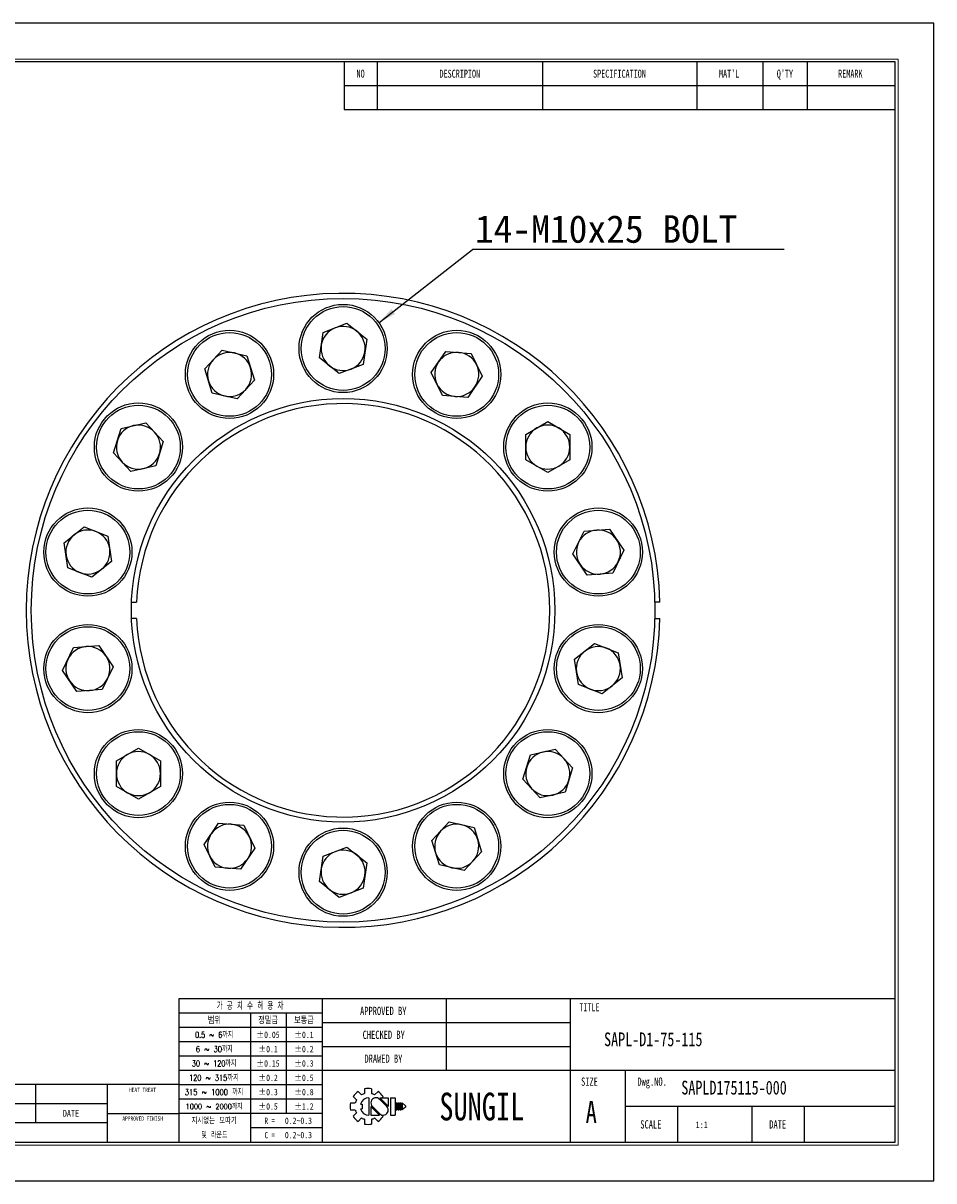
# Model space of a CAD drawing. Header units: millimetres. Extents: x 0 to 297, y 0 to 210.
# Tile 2 of 2: x 132 to 297, y 0 to 210. Entities that reach past the tile are written whole.
import ezdxf
from ezdxf.enums import TextEntityAlignment as Align

# ---------------------------------------------------------------- set-up
doc = ezdxf.new("R2010")
doc.units = ezdxf.units.MM
doc.header["$PDSIZE"] = -1
doc.layers.add('문자', color=7, linetype='Continuous')
doc.layers.add('치수선', color=5, linetype='Continuous', lineweight=15)
doc.styles.add('SLDTEXTSTYLE0', font='TXT', dxfattribs={"width": 0.75})
doc.styles.add('SLDTEXTSTYLE1', font='TXT', dxfattribs={"width": 0.634615, "bigfont": 'bigfont'})
doc.styles.add('SLDTEXTSTYLE2', font='TXT', dxfattribs={"width": 0.75, "bigfont": 'bigfont'})
doc.styles.add('SLDTEXTSTYLE3', font='TXT', dxfattribs={"width": 0.694444, "bigfont": 'bigfont'})
doc.styles.add('SLDTEXTSTYLE4', font='TXT', dxfattribs={"width": 0.6875, "bigfont": 'bigfont'})
doc.styles.add('SLDTEXTSTYLE5', font='TXT', dxfattribs={"width": 0.7, "bigfont": 'bigfont'})
doc.styles.add('SLDTEXTSTYLE6', font='TXT', dxfattribs={"width": 0.692308, "bigfont": 'bigfont'})
doc.styles.add('SLDTEXTSTYLE7', font='TXT', dxfattribs={"width": 0.666667})
doc.dimstyles.new('SLDDIMSTYLE1', dxfattribs={"dimtxt": 0.18, "dimasz": 3.302, "dimexe": 0, "dimexo": 0.0625, "dimgap": 0, "dimtad": 0, "dimtih": 1, "dimtoh": 1, "dimdec": 0, "dimrnd": 1e-09, "dimzin": 0, "dimdsep": 46, "dimtxsty": 'Standard', "dimsah": 1, "dimcen": 0.09, "dimadec": 0, "dimazin": 0, "dimtfac": 3.302, "dimtdec": 0, "dimtofl": 0, "dimtmove": 0, "dimatfit": 3, "dimfxl": 1, "dimfrac": 2, "dimtolj": 1, "dimtzin": 0, "dimarcsym": 0})

# ---------------------------------------------------------------- blocks, each defined once
blk = doc.blocks.new('AAAA')
at = {"color": 250, "true_color": 0x191924}
for p, q in [((-298.87, 124.28), (-595.87, 124.28)), ((-298.87, -85.72), (-298.87, 124.28)), ((-595.87, -85.72), (-298.87, -85.72))]:
    blk.add_line(p, q, dxfattribs=at)
at = {"lineweight": 0}
for p, q in [((-305.37, 117.78), (-585.87, 117.78)), ((-305.37, -79.22), (-305.37, 117.78)), ((-585.87, -79.22), (-305.37, -79.22))]:
    blk.add_line(p, q, dxfattribs=at)
for p, q in [((-305.87, 117.28), (-585.37, 117.28)), ((-405.87, 117.28), (-405.87, 108.62)), ((-399.87, 117.28), (-399.87, 108.62)), ((-369.87, 117.28), (-369.87, 108.62)), ((-341.87, 117.28), (-341.87, 108.62)), ((-329.87, 117.28), (-329.87, 108.62)), ((-321.87, 117.28), (-321.87, 108.62)), ((-305.87, -78.72), (-305.87, 117.28)), ((-405.87, 112.95), (-305.87, 112.95)), ((-405.87, 108.62), (-305.87, 108.62)), ((-305.87, -52.72), (-435.87, -52.72)), ((-435.87, -52.72), (-435.87, -78.72)), ((-409.87, -52.72), (-409.87, -78.72)), ((-387.37, -52.72), (-387.37, -65.72)), ((-364.87, -52.72), (-364.87, -78.72)), ((-409.87, -55.32), (-435.87, -55.32)), ((-422.87, -55.32), (-422.87, -78.72)), ((-416.37, -55.32), (-416.37, -73.52)), ((-409.87, -57.92), (-435.87, -57.92)), ((-364.87, -57.05), (-409.87, -57.05)), ((-409.87, -60.52), (-435.87, -60.52)), ((-364.87, -61.38), (-409.87, -61.38)), ((-409.87, -63.12), (-435.87, -63.12)), ((-409.87, -65.72), (-435.87, -65.72)), ((-305.87, -65.72), (-409.87, -65.72)), ((-354.87, -65.72), (-354.87, -78.72)), ((-435.87, -68.22), (-533.87, -68.22)), ((-461.87, -68.22), (-461.87, -75.22)), ((-448.87, -68.22), (-448.87, -78.72)), ((-409.87, -68.32), (-435.87, -68.32)), ((-402.17, -69.02), (-402.17, -69.9)), ((-400.87, -69.02), (-400.87, -69.9)), ((-409.87, -70.92), (-435.87, -70.92)), ((-404.24, -70.42), (-403.62, -71.04)), ((-403.32, -69.5), (-402.7, -70.12)), ((-401.37, -70.64), (-401.37, -73.79)), ((-400.35, -70.12), (-399.72, -69.5)), ((-398.13, -72.22), (-399.46, -70.88)), ((-397.85, -72.19), (-399.4, -70.64)), ((-399.4, -70.64), (-397.85, -70.64)), ((-399.03, -70.64), (-398.81, -70.42)), ((-397.85, -70.64), (-397.85, -72.22)), ((-397.48, -70.64), (-397.48, -73.79)), ((-397.48, -70.64), (-396.61, -70.64)), ((-396.61, -70.64), (-396.61, -73.79)), ((-448.87, -71.72), (-533.87, -71.72)), ((-404.71, -71.57), (-403.84, -71.57)), ((-404.71, -71.57), (-403.84, -71.57)), ((-404.71, -72.86), (-403.84, -72.86)), ((-404.24, -74.01), (-403.62, -73.39)), ((-402.89, -71.78), (-402.59, -71.78)), ((-402.89, -72.65), (-402.59, -72.65)), ((-402.59, -71.78), (-402.59, -72.65)), ((-401.01, -72.22), (-401.01, -73.79)), ((-401.01, -72.24), (-399.45, -73.79)), ((-400.73, -72.22), (-399.39, -73.55)), ((-396.46, -71.57), (-396.46, -72.86)), ((-396.46, -71.57), (-396.24, -71.57)), ((-396.46, -72.86), (-396.24, -72.86)), ((-396.24, -71.57), (-396.24, -72.86)), ((-396.09, -71.57), (-396.09, -72.86)), ((-396.09, -71.57), (-395.88, -71.57)), ((-396.09, -72.86), (-395.88, -72.86)), ((-395.88, -71.57), (-395.88, -72.86)), ((-395.72, -71.57), (-395.72, -72.86)), ((-395.72, -71.57), (-395.51, -71.57)), ((-395.72, -72.86), (-395.51, -72.86)), ((-395.51, -71.57), (-395.51, -72.86)), ((-395.36, -71.57), (-395.36, -72.86)), ((-395.36, -71.57), (-394.71, -72.11)), ((-394.71, -72.32), (-395.36, -72.86)), ((-394.71, -72.11), (-394.71, -72.22)), ((-394.71, -72.11), (-394.71, -72.32)), ((-394.71, -72.22), (-394.71, -72.32)), ((-305.87, -72.22), (-354.87, -72.22)), ((-345.37, -72.22), (-345.37, -78.72)), ((-331.87, -72.22), (-331.87, -78.72)), ((-322.37, -72.22), (-322.37, -78.72)), ((-448.87, -75.22), (-533.87, -75.22)), ((-448.87, -73.52), (-435.87, -73.52)), ((-409.87, -73.52), (-435.87, -73.52)), ((-403.32, -74.93), (-402.7, -74.31)), ((-402.17, -74.53), (-402.17, -75.41)), ((-401.01, -73.79), (-399.45, -73.79)), ((-400.87, -74.53), (-400.87, -75.41)), ((-400.35, -74.31), (-399.72, -74.93)), ((-399.08, -73.74), (-398.81, -74.01)), ((-397.48, -73.79), (-396.61, -73.79)), ((-409.87, -76.12), (-422.87, -76.12)), ((-585.37, -78.72), (-305.87, -78.72))]:
    blk.add_line(p, q)
for centre, radius, start, end in [((-401.52, -72.22), 3.26, 78.4943, 101.5057), ((-401.52, -72.22), 3.26, 123.4943, 146.5057), ((-401.52, -72.22), 2.4, 150.6872, 164.3128), ((-401.37, -72.22), 1.58, 90, 164.0671), ((-401.52, -72.22), 2.4, 105.6872, 119.3128), ((-400.09, -71.56), 0.919, 43.2202, 225.8282), ((-401.52, -72.22), 2.4, 60.6872, 74.3128), ((-401.52, -72.22), 3.26, 33.4943, 56.5057), ((-401.52, -72.22), 3.26, 168.4943, 191.5057), ((-401.52, -72.22), 2.4, 195.6872, 209.3128), ((-401.37, -72.22), 1.58, 195.9329, 270), ((-398.77, -72.87), 0.919, 223.2202, 45.8282), ((-401.52, -72.22), 3.26, 213.4943, 236.5057), ((-401.52, -72.22), 2.4, 240.6872, 254.3128), ((-401.52, -72.22), 3.26, 258.4943, 281.5057), ((-401.52, -72.22), 2.4, 285.6872, 299.3128), ((-401.52, -72.22), 3.26, 303.4943, 326.5057)]:
    blk.add_arc(centre, radius, start, end)
for p in [(-387.37, -57.05), (-387.37, -61.38)]:
    blk.add_point(p)
at = {"color": 250, "true_color": 0x191924, "width": 0.75}
for tag, height, style, p in [('TITLE', 2.5, 'SLDTEXTSTYLE2', (-358.7, -62.04)), ('도번', 2.5, 'SLDTEXTSTYLE2', (-344.69, -70.81)), ('필렛', 1.15, 'SLDTEXTSTYLE0', (-416.62, -75.73)), ('SCALE', 1.2, 'SLDTEXTSTYLE0', (-342.09, -76.51)), ('DATE', 1.2, 'SLDTEXTSTYLE0', (-318.85, -76.56)), ('모따기', 1.15, 'SLDTEXTSTYLE0', (-416.62, -78.33))]:
    blk.add_attdef(tag, text='', height=height, dxfattribs=dict(at, style=style)).set_placement(p, align=Align.BOTTOM_LEFT)
at = {"layer": '문자', "attachment_point": 2}
for s, insert, char_height, style in [('NO', (-402.88, 115.84), 1.444, 'SLDTEXTSTYLE0'), ('DESCRIPION', (-384.88, 115.84), 1.444, 'SLDTEXTSTYLE0'), ('SPECIFICATION', (-355.91, 115.84), 1.444, 'SLDTEXTSTYLE0'), ("MAT'L", (-336.01, 115.84), 1.444, 'SLDTEXTSTYLE0'), ("Q'TY", (-325.89, 115.84), 1.444, 'SLDTEXTSTYLE0'), ('REMARK', (-314.02, 115.84), 1.444, 'SLDTEXTSTYLE0'), ('가 공 치 수 허 용 차', (-422.94, -53.37), 1.3, 'SLDTEXTSTYLE1'), ('APPROVED BY', (-398.76, -54.14), 1.5, 'SLDTEXTSTYLE0'), ('TITLE', (-361.36, -53.5), 1.444, 'SLDTEXTSTYLE0'), ('범위', (-429.4, -56), 1.25, 'SLDTEXTSTYLE2'), ('정밀급', (-419.66, -56), 1.25, 'SLDTEXTSTYLE2'), ('보통급', (-413.16, -56), 1.25, 'SLDTEXTSTYLE2'), ('0.5 ~ 6까지', (-429.45, -58.67), 1.1, 'SLDTEXTSTYLE3'), ('±0.05', (-419.68, -58.64), 1.15, 'SLDTEXTSTYLE0'), ('±0.1', (-413.16, -58.64), 1.15, 'SLDTEXTSTYLE0'), ('CHECKED BY', (-398.68, -58.47), 1.5, 'SLDTEXTSTYLE0'), ('6 ~ 30까지', (-429.43, -61.27), 1.1, 'SLDTEXTSTYLE4'), ('±0.1', (-419.66, -61.24), 1.15, 'SLDTEXTSTYLE0'), ('±0.2', (-413.16, -61.24), 1.15, 'SLDTEXTSTYLE0'), ('DRAWED BY', (-398.74, -62.8), 1.5, 'SLDTEXTSTYLE0'), ('30 ~ 120까지', (-429.46, -63.87), 1.1, 'SLDTEXTSTYLE5'), ('±0.15', (-419.68, -63.84), 1.15, 'SLDTEXTSTYLE0'), ('±0.3', (-413.16, -63.84), 1.15, 'SLDTEXTSTYLE0'), ('120 ~ 315까지', (-429.47, -66.47), 1.1, 'SLDTEXTSTYLE2'), ('±0.2', (-419.66, -66.44), 1.15, 'SLDTEXTSTYLE0'), ('±0.5', (-413.16, -66.44), 1.15, 'SLDTEXTSTYLE0'), ('SIZE', (-361.35, -66.97), 1.5, 'SLDTEXTSTYLE0'), ('Dwg.NO.', (-349.99, -66.97), 1.5, 'SLDTEXTSTYLE0'), ('HEAT TREAT', (-442.45, -68.82), 0.8, 'SLDTEXTSTYLE0'), ('315 ~ 1000 까지', (-429.48, -69.07), 1.1, 'SLDTEXTSTYLE6'), ('±0.3', (-419.66, -69.04), 1.15, 'SLDTEXTSTYLE0'), ('±0.8', (-413.16, -69.04), 1.15, 'SLDTEXTSTYLE0'), ('SUNGIL', (-380.89, -69.72), 5.032, 'SLDTEXTSTYLE0'), ('A', (-361.03, -71.23), 4, 'SLDTEXTSTYLE0'), ('DATE', (-455.43, -72.85), 1.25, 'SLDTEXTSTYLE0'), ('1000 ~ 2000까지', (-429.47, -71.73), 0.99, 'SLDTEXTSTYLE2'), ('±0.5', (-419.66, -71.64), 1.15, 'SLDTEXTSTYLE0'), ('±1.2', (-413.16, -71.64), 1.15, 'SLDTEXTSTYLE0'), ('APPROVED FINISH', (-442.42, -74.02), 0.8, 'SLDTEXTSTYLE0'), ('지시없는 모따기', (-429.45, -74.27), 1.1, 'SLDTEXTSTYLE2'), ('R =', (-419.36, -74.24), 1.15, 'SLDTEXTSTYLE7'), ('SCALE', (-350.21, -74.72), 1.5, 'SLDTEXTSTYLE0'), ('DATE', (-327.2, -74.72), 1.5, 'SLDTEXTSTYLE0'), ('및 라운드', (-429.41, -76.87), 1.1, 'SLDTEXTSTYLE5'), ('C =', (-419.36, -76.84), 1.15, 'SLDTEXTSTYLE7')]:
    blk.add_mtext(s, dxfattribs=dict(at, insert=insert, char_height=char_height, style=style))
blk = doc.blocks.new('SW_NOTE_0')
at = {"layer": '문자', "color": 0}
blk.add_line((56.55, 0), (0, 0), dxfattribs=at)
at = {"layer": '문자', "color": 0, "insert": (0.43, 6.2), "char_height": 5, "attachment_point": 1}
blk.add_mtext('{\\C3;14-M10x25 BOLT}', dxfattribs=at)

msp = doc.modelspace()

# ---------------------------------------------------------------- linework, layer by layer
for p, q in [((186.243, 153.928), (190.542, 155.616)), ((190.542, 155.616), (194.153, 152.736)), ((185.554, 149.361), (186.243, 153.928)), ((194.153, 152.736), (193.465, 148.169)), ((164.741, 147.372), (167.883, 150.758)), ((167.883, 150.758), (172.386, 149.73)), ((172.386, 149.73), (173.747, 145.317)), ((189.165, 146.481), (185.554, 149.361)), ((205.857, 146.69), (208.459, 150.506)), ((208.459, 150.506), (213.065, 150.161)), ((213.065, 150.161), (215.069, 145.999)), ((166.103, 142.959), (164.741, 147.372)), ((193.465, 148.169), (189.165, 146.481)), ((173.747, 145.317), (170.606, 141.931)), ((207.861, 142.528), (205.857, 146.69)), ((215.069, 145.999), (212.467, 142.183)), ((170.606, 141.931), (166.103, 142.959)), ((212.467, 142.183), (207.861, 142.528)), ((148.214, 132.136), (149.575, 136.55)), ((149.575, 136.55), (154.078, 137.578)), ((154.078, 137.578), (157.22, 134.192)), ((222.991, 135.474), (226.991, 137.783)), ((226.991, 137.783), (230.991, 135.474)), ((222.991, 130.855), (222.991, 135.474)), ((230.991, 135.474), (230.991, 130.855)), ((157.22, 134.192), (155.858, 129.778)), ((151.355, 128.751), (148.214, 132.136)), ((226.991, 128.545), (222.991, 130.855)), ((230.991, 130.855), (226.991, 128.545)), ((155.858, 129.778), (151.355, 128.751)), ((139.245, 115.806), (142.856, 118.685)), ((142.856, 118.685), (147.156, 116.998)), ((231.557, 113.773), (233.561, 117.934)), ((233.561, 117.934), (238.167, 118.279)), ((238.167, 118.279), (240.769, 114.463)), ((139.933, 111.238), (139.245, 115.806)), ((147.156, 116.998), (147.844, 112.431)), ((234.159, 109.957), (231.557, 113.773)), ((240.769, 114.463), (238.765, 110.302)), ((147.844, 112.431), (144.233, 109.551)), ((144.233, 109.551), (139.933, 111.238)), ((238.765, 110.302), (234.159, 109.957)), ((151.463, 105.048), (152.384, 105.048)), ((247.334, 105.048), (246.409, 105.048)), ((152.384, 102.048), (151.463, 102.048)), ((246.409, 102.048), (247.334, 102.048)), ((138.939, 92.633), (140.943, 96.795)), ((140.943, 96.795), (145.549, 97.14)), ((145.549, 97.14), (148.15, 93.324)), ((231.863, 94.666), (235.474, 97.546)), ((235.474, 97.546), (239.774, 95.858)), ((232.552, 90.099), (231.863, 94.666)), ((239.774, 95.858), (240.462, 91.291)), ((141.541, 88.817), (138.939, 92.633)), ((148.15, 93.324), (146.146, 89.162)), ((240.462, 91.291), (236.851, 88.411)), ((146.146, 89.162), (141.541, 88.817)), ((236.851, 88.411), (232.552, 90.099)), ((148.717, 76.242), (152.717, 78.551)), ((152.717, 78.551), (156.717, 76.242)), ((223.849, 77.318), (228.352, 78.346)), ((228.352, 78.346), (231.494, 74.96)), ((148.717, 71.623), (148.717, 76.242)), ((156.717, 76.242), (156.717, 71.623)), ((222.488, 72.905), (223.849, 77.318)), ((231.494, 74.96), (230.132, 70.547)), ((152.717, 69.314), (148.717, 71.623)), ((156.717, 71.623), (152.717, 69.314)), ((225.629, 69.519), (222.488, 72.905)), ((230.132, 70.547), (225.629, 69.519)), ((205.96, 61.78), (209.102, 65.166)), ((209.102, 65.166), (213.605, 64.138)), ((164.638, 61.097), (167.24, 64.914)), ((167.24, 64.914), (171.846, 64.569)), ((171.846, 64.569), (173.85, 60.407)), ((213.605, 64.138), (214.966, 59.725)), ((166.642, 56.936), (164.638, 61.097)), ((207.322, 57.367), (205.96, 61.78)), ((173.85, 60.407), (171.248, 56.591)), ((185.554, 54.361), (186.243, 58.928)), ((186.243, 58.928), (190.542, 60.616)), ((190.542, 60.616), (194.153, 57.736)), ((214.966, 59.725), (211.825, 56.339)), ((171.248, 56.591), (166.642, 56.936)), ((194.153, 57.736), (193.465, 53.169)), ((211.825, 56.339), (207.322, 57.367)), ((189.165, 51.481), (185.554, 54.361)), ((193.465, 53.169), (189.165, 51.481))]:
    msp.add_line(p, q)
for centre, radius in [((189.854, 103.548), 56.575), ((189.854, 151.048), 8), ((189.854, 151.048), 7.6), ((169.244, 146.344), 8), ((169.244, 146.344), 7.6), ((210.463, 146.344), 8), ((210.463, 146.344), 7.6), ((152.717, 133.164), 8), ((152.717, 133.164), 7.6), ((189.854, 103.548), 38.42), ((226.991, 133.164), 8), ((226.991, 133.164), 7.6), ((143.545, 114.118), 8), ((236.163, 114.118), 8), ((143.545, 114.118), 7.6), ((236.163, 114.118), 7.6), ((143.545, 92.979), 8), ((236.163, 92.979), 8), ((143.545, 92.979), 7.6), ((236.163, 92.979), 7.6), ((152.717, 73.933), 8), ((226.991, 73.933), 8), ((152.717, 73.933), 7.6), ((226.991, 73.933), 7.6), ((169.244, 60.752), 8), ((169.244, 60.752), 7.6), ((210.463, 60.752), 8), ((210.463, 60.752), 7.6), ((189.854, 56.048), 8), ((189.854, 56.048), 7.6)]:
    msp.add_circle(centre, radius)
for centre, radius, start, end in [((189.854, 103.548), 57.5, 1.49484, 358.50516), ((189.854, 151.048), 4, 111.42857, 171.42857), ((189.854, 151.048), 4, 51.42857, 111.42857), ((189.854, 151.048), 4, 351.42857, 51.42857), ((189.854, 151.048), 4, 171.42857, 231.42857), ((169.244, 146.344), 4, 77.14286, 137.14286), ((169.244, 146.344), 4, 17.14286, 77.14286), ((189.854, 151.048), 4, 291.42857, 351.42857), ((210.463, 146.344), 4, 85.71429, 145.71429), ((210.463, 146.344), 4, 25.71429, 85.71429), ((169.244, 146.344), 4, 137.14286, 197.14286), ((169.244, 146.344), 4, 317.14286, 17.14286), ((189.854, 151.048), 4, 231.42857, 291.42857), ((210.463, 146.344), 4, 145.71429, 205.71429), ((210.463, 146.344), 4, 325.71429, 25.71429), ((169.244, 146.344), 4, 197.14286, 257.14286), ((169.244, 146.344), 4, 257.14286, 317.14286), ((210.463, 146.344), 4, 205.71429, 265.71429), ((210.463, 146.344), 4, 265.71429, 325.71429), ((189.854, 103.548), 37.5, 182.29244, 177.70756), ((152.717, 133.164), 4, 102.85714, 162.85714), ((152.717, 133.164), 4, 42.85714, 102.85714), ((226.991, 133.164), 4, 120, 180), ((226.991, 133.164), 4, 60, 120), ((226.991, 133.164), 4, 0, 60), ((152.717, 133.164), 4, 342.85714, 42.85714), ((152.717, 133.164), 4, 162.85714, 222.85714), ((226.991, 133.164), 4, 180, 240), ((226.991, 133.164), 4, 300, 0), ((152.717, 133.164), 4, 222.85714, 282.85714), ((152.717, 133.164), 4, 282.85714, 342.85714), ((226.991, 133.164), 4, 240, 300), ((143.545, 114.118), 4, 68.57143, 128.57143), ((143.545, 114.118), 4, 8.57143, 68.57143), ((236.163, 114.118), 4, 94.28571, 154.28571), ((236.163, 114.118), 4, 34.28571, 94.28571), ((143.545, 114.118), 4, 128.57143, 188.57143), ((236.163, 114.118), 4, 154.28571, 214.28571), ((236.163, 114.118), 4, 334.28571, 34.28571), ((143.545, 114.118), 4, 188.57143, 248.57143), ((143.545, 114.118), 4, 308.57143, 8.57143), ((236.163, 114.118), 4, 214.28571, 274.28571), ((236.163, 114.118), 4, 274.28571, 334.28571), ((143.545, 114.118), 4, 248.57143, 308.57143), ((143.545, 92.979), 4, 94.28571, 154.28571), ((143.545, 92.979), 4, 34.28571, 94.28571), ((236.163, 92.979), 4, 68.57143, 128.57143), ((236.163, 92.979), 4, 8.57143, 68.57143), ((143.545, 92.979), 4, 154.28571, 214.28571), ((143.545, 92.979), 4, 334.28571, 34.28571), ((236.163, 92.979), 4, 128.57143, 188.57143), ((236.163, 92.979), 4, 308.57143, 8.57143), ((143.545, 92.979), 4, 214.28571, 274.28571), ((143.545, 92.979), 4, 274.28571, 334.28571), ((236.163, 92.979), 4, 188.57143, 248.57143), ((236.163, 92.979), 4, 248.57143, 308.57143), ((152.717, 73.933), 4, 60, 120), ((226.991, 73.933), 4, 102.85714, 162.85714), ((226.991, 73.933), 4, 42.85714, 102.85714), ((152.717, 73.933), 4, 120, 180), ((152.717, 73.933), 4, 0, 60), ((226.991, 73.933), 4, 342.85714, 42.85714), ((152.717, 73.933), 4, 180, 240), ((152.717, 73.933), 4, 300, 0), ((226.991, 73.933), 4, 162.85714, 222.85714), ((226.991, 73.933), 4, 282.85714, 342.85714), ((152.717, 73.933), 4, 240, 300), ((226.991, 73.933), 4, 222.85714, 282.85714), ((169.244, 60.752), 4, 145.71429, 205.71429), ((169.244, 60.752), 4, 85.71429, 145.71429), ((169.244, 60.752), 4, 25.71429, 85.71429), ((210.463, 60.752), 4, 137.14286, 197.14286), ((210.463, 60.752), 4, 77.14286, 137.14286), ((210.463, 60.752), 4, 17.14286, 77.14286), ((169.244, 60.752), 4, 325.71429, 25.71429), ((210.463, 60.752), 4, 317.14286, 17.14286), ((169.244, 60.752), 4, 205.71429, 265.71429), ((189.854, 56.048), 4, 111.42857, 171.42857), ((189.854, 56.048), 4, 51.42857, 111.42857), ((189.854, 56.048), 4, 351.42857, 51.42857), ((210.463, 60.752), 4, 197.14286, 257.14286), ((169.244, 60.752), 4, 265.71429, 325.71429), ((210.463, 60.752), 4, 257.14286, 317.14286), ((189.854, 56.048), 4, 171.42857, 231.42857), ((189.854, 56.048), 4, 291.42857, 351.42857), ((189.854, 56.048), 4, 231.42857, 291.42857)]:
    msp.add_arc(centre, radius, start, end)

# ---------------------------------------------------------------- block references
at = {"color": 7, "linetype": 'Continuous'}
ref = msp.add_blockref('AAAA', (595.902, 85.776), dxfattribs=at)
ref.add_attrib('모따기', '0.2~0.3', dxfattribs={"layer": '문자', "height": 1.15, "style": 'SLDTEXTSTYLE0', "width": 0.75}).set_placement((179.283, 7.449), align=Align.BOTTOM_LEFT)
ref.add_attrib('필렛', '0.2~0.3', dxfattribs={"layer": '문자', "height": 1.15, "style": 'SLDTEXTSTYLE0', "width": 0.75}).set_placement((179.283, 10.049), align=Align.BOTTOM_LEFT)
ref.add_attrib('TITLE', 'SAPL-D1-75-115', dxfattribs={"layer": '문자', "height": 2.5, "style": 'SLDTEXTSTYLE0', "width": 0.75}).set_placement((237.199, 23.734), align=Align.BOTTOM_LEFT)
ref.add_attrib('도번', 'SAPLD175115-000', dxfattribs={"layer": '문자', "height": 2.5, "style": 'SLDTEXTSTYLE0', "width": 0.75}).set_placement((251.214, 14.971), align=Align.BOTTOM_LEFT)
ref.add_attrib('SCALE', '1:1', dxfattribs={"layer": '문자', "height": 1.2, "style": 'SLDTEXTSTYLE0', "width": 0.75}).set_placement((253.814, 9.262), align=Align.BOTTOM_LEFT)
at = {"layer": '치수선'}
msp.add_blockref('SW_NOTE_0', (213.338, 169.022), dxfattribs=at)

# ---------------------------------------------------------------- leaders
msp.add_leader([(196.35, 155.717), (213.338, 169.022)], dimstyle='SLDDIMSTYLE1', dxfattribs=at)

doc.saveas('drawing.dxf')
